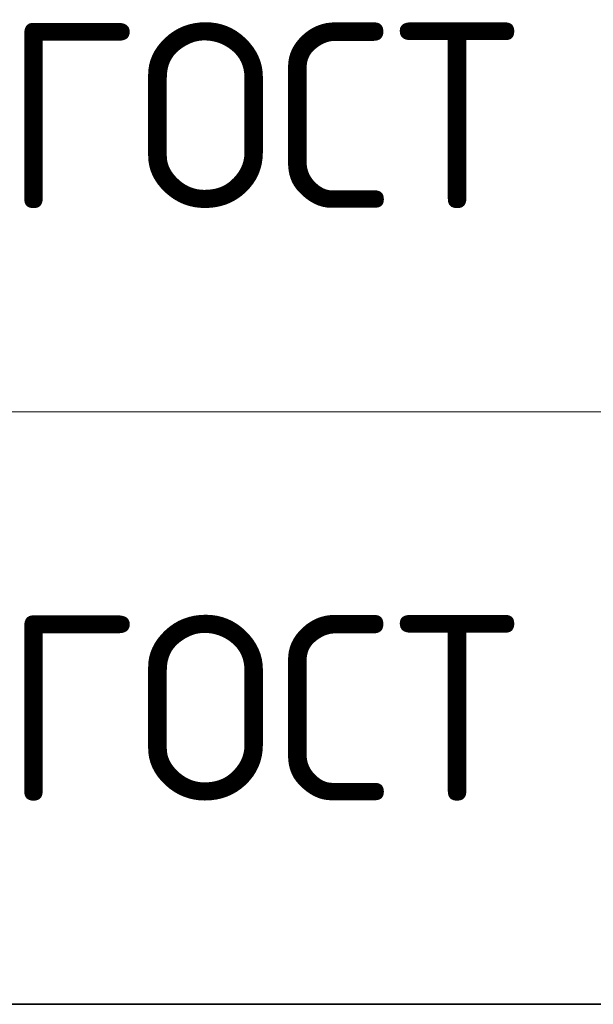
# Model space of a CAD drawing. Header units: metres. Extents: x -38 to 102, y -15 to 21.
# Tile 192 of 229: x 72.929 to 73.703, y 7.376 to 8.706. Entities that reach past the tile are written whole.
import ezdxf

# ---------------------------------------------------------------- set-up
doc = ezdxf.new("R2010")
doc.units = ezdxf.units.M
doc.layers.add('XR$5$Текст_ примечание', color=7, linetype='Continuous', lineweight=13)
doc.styles.add('ISOCPEUR', font='txt')

msp = doc.modelspace()

# ---------------------------------------------------------------- linework, layer by layer
at = {"layer": 'XR$5$Текст_ примечание', "color": 7, "linetype": 'Continuous', "lineweight": 13, "transparency": 33554687}
for p, q in [((88.9757, 8.1764), (70.4757, 8.1764)), ((88.9757, 7.3764), (70.4757, 7.3764))]:
    msp.add_line(p, q, dxfattribs=at)
at = {"layer": 'XR$5$Текст_ примечание', "color": 7, "linetype": 'Continuous', "lineweight": 35, "transparency": 33554687}
msp.add_line((70.4757, 7.3764), (88.9757, 7.3764), dxfattribs=at)

# ---------------------------------------------------------------- texts
at = {"layer": 'XR$5$Текст_ примечание', "color": 7, "linetype": 'Continuous', "lineweight": 35, "transparency": 33554687, "char_height": 0.25, "width": 2.743715, "attachment_point": 7, "style": 'ISOCPEUR'}
for insert in [(72.9066, 8.4514), (72.9066, 7.6514)]:
    msp.add_mtext('\\W0.96;ГОСТ 34028-2016', dxfattribs=dict(at, insert=insert))

doc.saveas('drawing.dxf')
